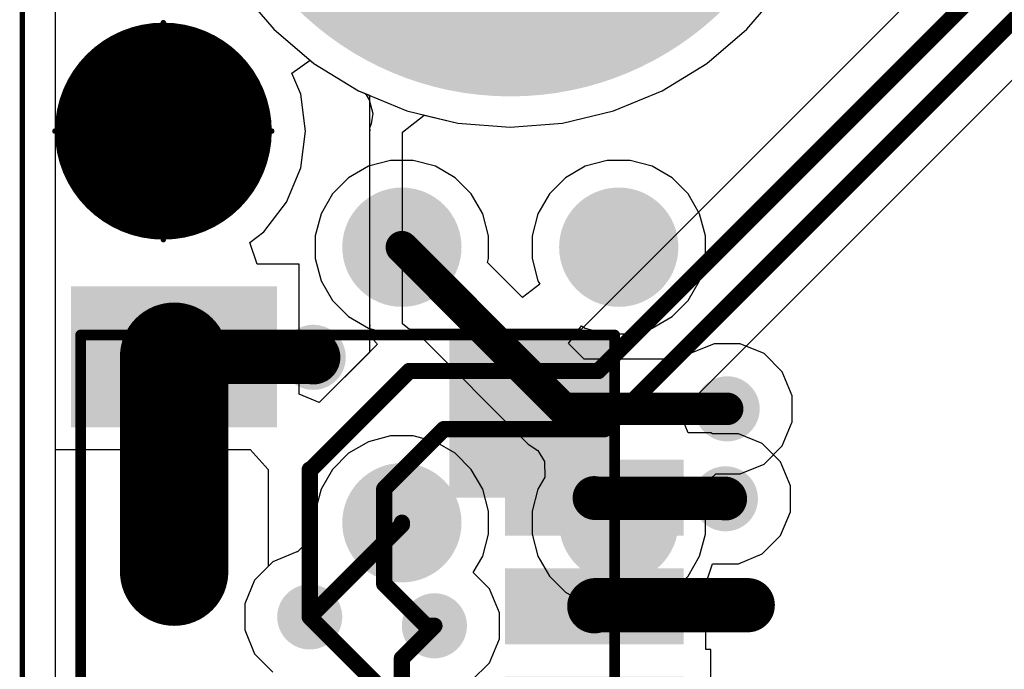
# Model space of a CAD drawing. Header units: inches. Extents: x 0 to 41, y 0 to 25.4.
# Tile 2 of 10: x 0 to 9.1, y 12.6 to 18.6. Entities that reach past the tile are written whole.
import ezdxf

# ---------------------------------------------------------------- set-up
doc = ezdxf.new("R2010")
doc.units = ezdxf.units.IN
for name, color, linetype in [('Board', 56, 'Continuous'), ('BOTTOM', 5, 'Continuous'), ('Bottom Solder', 6, 'Continuous'), ('TOP', 1, 'Continuous'), ('Top Assembly', 56, 'Continuous'), ('Top Solder', 216, 'Continuous'), ('Via Holes', 16, 'Continuous')]:
    doc.layers.add(name, color=color, linetype=linetype)

# ---------------------------------------------------------------- blocks, each defined once
blk = doc.blocks.new('TP_1_00MM_B_1639')
at = {"layer": 'BOTTOM'}
h = blk.add_hatch(color=5, dxfattribs=at)
edge = h.paths.add_edge_path()
edge.add_arc((0, 0), 0.499999, 0, 360)
at = {"layer": 'Bottom Solder'}
h = blk.add_hatch(color=6, dxfattribs=at)
edge = h.paths.add_edge_path()
edge.add_arc((0, 0), 0.5499989, 0, 360)
blk = doc.blocks.new('F_____________1___F_________1_1651')
at = {"layer": 'TOP'}
h = blk.add_hatch(color=1, dxfattribs=at)
edge = h.paths.add_edge_path()
edge.add_arc((0, 0), 0.499999, 0, 360)
at = {"layer": 'Top Solder'}
h = blk.add_hatch(color=216, dxfattribs=at)
edge = h.paths.add_edge_path()
edge.add_arc((0, 0), 0.999998, 0, 360)
at = {"layer": 'TOP'}
for points, const_width in [([(0.499999, 0, 1), (-0.499999, 0, 1)], 1.00000054), ([(-0.7499985, 0, 1), (-0.2499995, 0, 1)], 0.499999), ([(0.2499995, 0, 1), (0.7499985, 0, 1)], 0.499999)]:
    blk.add_lwpolyline(points, format="xyb", close=True, dxfattribs=dict(at, const_width=const_width))
at = {"layer": 'Top Assembly', "const_width": 0.0499999}
for points in [[(0, 0), (0, 1.00000054)], [(0, 0), (-1.00000054, 0)], [(0, -1.00000054), (0, 0)], [(1.00000054, 0), (0, 0)]]:
    blk.add_lwpolyline(points, dxfattribs=at)
at = {"layer": 'Top Assembly'}
for points, const_width in [([(-0.01249934, 1.00000054, 1), (0.01249934, 1.00000054, 1)], 0.02499868), ([(0.499999, 0, 1), (-0.499999, 0, 1)], 0.0499999), ([(-1.01249988, 0, 1), (-0.9875012, 0, 1)], 0.02499868), ([(-0.5124983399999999, 0, 1), (-0.4874996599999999, 0, 1)], 0.02499868), ([(-0.01249934, 0, 1), (0.01249934, 0, 1)], 0.02499868), ([(-0.01249934, 0, 1), (0.01249934, 0, 1)], 0.02499868), ([(-0.01249934, 0, 1), (0.01249934, 0, 1)], 0.02499868), ([(-0.01249934, 0, 1), (0.01249934, 0, 1)], 0.02499868), ([(0.4874996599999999, 0, 1), (0.5124983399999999, 0, 1)], 0.02499868), ([(0.9875012, 0, 1), (1.01249988, 0, 1)], 0.02499868), ([(-0.01249934, -1.00000054, 1), (0.01249934, -1.00000054, 1)], 0.02499868)]:
    blk.add_lwpolyline(points, format="xyb", close=True, dxfattribs=dict(at, const_width=const_width))
blk = doc.blocks.new('SM04B_SRSS_TB_LF__SN__F_________1_1653')
at = {"layer": 'TOP'}
for points in [[(-3.39999701, 2.83750131), (-2.19999687, 2.83750131), (-2.19999687, 1.03750237), (-3.39999701, 1.03750237)], [(2.20000195, 2.83750131), (3.40000209, 2.83750131), (3.40000209, 1.03750237), (2.20000195, 1.03750237)], [(-1.7999964, -1.16249958), (-1.1999976, -1.16249958), (-1.1999976, -2.71249902), (-1.7999964, -2.71249902)], [(-0.7999984, -1.16249958), (-0.1999996, -1.16249958), (-0.1999996, -2.71249902), (-0.7999984, -2.71249902)], [(0.20000468, -1.16249958), (0.80000348, -1.16249958), (0.80000348, -2.71249902), (0.20000468, -2.71249902)], [(1.20000522, -1.16249958), (1.80000402, -1.16249958), (1.80000402, -2.71249902), (1.20000522, -2.71249902)]]:
    blk.add_hatch(color=1, dxfattribs=at).paths.add_polyline_path(points)
at = {"layer": 'Top Assembly'}
blk.add_hatch(color=56, dxfattribs=at).paths.add_polyline_path([(1.49999954, -2.12499702), (2.99999654, -2.12499702), (2.99999654, -0.6000013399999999), (1.49999954, -0.6000013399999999)])
at = {"layer": 'Top Solder'}
for points in [[(-3.449996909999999, 2.887501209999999), (-2.14999697, 2.887501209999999), (-2.14999697, 0.9875024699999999), (-3.449996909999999, 0.9875024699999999)], [(2.15000205, 2.887501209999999), (3.45000199, 2.887501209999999), (3.45000199, 0.9875024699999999), (2.15000205, 0.9875024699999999)], [(-1.8499963, -1.11249968), (-1.1499977, -1.11249968), (-1.1499977, -2.76249892), (-1.8499963, -2.76249892)], [(-0.8499983, -1.11249968), (-0.1499997, -1.11249968), (-0.1499997, -2.76249892), (-0.8499983, -2.76249892)], [(0.15000478, -1.11249968), (0.85000338, -1.11249968), (0.85000338, -2.76249892), (0.15000478, -2.76249892)], [(1.15000532, -1.11249968), (1.85000392, -1.11249968), (1.85000392, -2.76249892), (1.15000532, -2.76249892)]]:
    blk.add_hatch(color=216, dxfattribs=at).paths.add_polyline_path(points)
at = {"layer": 'Top Assembly', "const_width": 0.0999998}
for points in [[(-2.99999908, 2.79999948), (-2.99999908, -2.12499702)], [(-2.99999908, 2.79999948), (0.67499484, 2.79999948)], [(0.67499484, 2.79999948), (2.99999654, 2.79999948)], [(2.99999654, 2.79999948), (2.99999654, -2.12499448)], [(-2.99999908, -2.12499702), (0, -2.12499702)], [(2.99999654, -2.12499448), (0, -2.12499702)]]:
    blk.add_lwpolyline(points, dxfattribs=at)
at = {"layer": 'Top Assembly', "const_width": 0.0499999}
for points in [[(-3.02499776, 2.79999948, 1), (-2.9750004, 2.79999948, 1)], [(-3.02499776, 2.79999948, 1), (-2.9750004, 2.79999948, 1)], [(0.6499961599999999, 2.79999948, 1), (0.69999352, 2.79999948, 1)], [(0.6499961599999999, 2.79999948, 1), (0.69999352, 2.79999948, 1)], [(2.97499786, 2.79999948, 1), (3.02499522, 2.79999948, 1)], [(2.97499786, 2.79999948, 1), (3.02499522, 2.79999948, 1)], [(-3.02499776, -2.12499702, 1), (-2.9750004, -2.12499702, 1)], [(-3.02499776, -2.12499702, 1), (-2.9750004, -2.12499702, 1)], [(-0.02499868, -2.12499702, 1), (0.02499868, -2.12499702, 1)], [(-0.02499868, -2.12499702, 1), (0.02499868, -2.12499702, 1)], [(2.97499786, -2.12499448, 1), (3.02499522, -2.12499448, 1)], [(2.97499786, -2.12499448, 1), (3.02499522, -2.12499448, 1)]]:
    blk.add_lwpolyline(points, format="xyb", close=True, dxfattribs=at)
blk = doc.blocks.new('TP_1_00MM_B_1665')
at = {"layer": 'BOTTOM'}
h = blk.add_hatch(color=5, dxfattribs=at)
edge = h.paths.add_edge_path()
edge.add_arc((0, 0), 0.499999, 0, 360)
at = {"layer": 'Bottom Solder'}
h = blk.add_hatch(color=6, dxfattribs=at)
edge = h.paths.add_edge_path()
edge.add_arc((0, 0), 0.5499989, 0, 360)
blk = doc.blocks.new('TP_1_00MM_B_1667')
at = {"layer": 'BOTTOM'}
h = blk.add_hatch(color=5, dxfattribs=at)
edge = h.paths.add_edge_path()
edge.add_arc((0, 0), 0.499999, 0, 360)
at = {"layer": 'Bottom Solder'}
h = blk.add_hatch(color=6, dxfattribs=at)
edge = h.paths.add_edge_path()
edge.add_arc((0, 0), 0.5499989, 0, 360)
blk = doc.blocks.new('TP_1_00MM_B_1668')
at = {"layer": 'BOTTOM'}
h = blk.add_hatch(color=5, dxfattribs=at)
edge = h.paths.add_edge_path()
edge.add_arc((0, 0), 0.499999, 0, 360)
at = {"layer": 'Bottom Solder'}
h = blk.add_hatch(color=6, dxfattribs=at)
edge = h.paths.add_edge_path()
edge.add_arc((0, 0), 0.5499989, 0, 360)

msp = doc.modelspace()

# ---------------------------------------------------------------- hatches: boundary and pattern name
at = {"layer": 'BOTTOM'}
h = msp.add_hatch(color=5, dxfattribs=at)
edge = h.paths.add_edge_path()
edge.add_arc((2.6827607, 15.47495508), 0.2999994, 0, 360)
h = msp.add_hatch(color=5, dxfattribs=at)
edge = h.paths.add_edge_path()
edge.add_arc((6.4999997, 15.00000048), 0.2999994, 0, 360)
h = msp.add_hatch(color=5, dxfattribs=at)
edge = h.paths.add_edge_path()
edge.add_arc((6.483797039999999, 14.17077938), 0.2999994, 0, 360)
h = msp.add_hatch(color=5, dxfattribs=at)
edge = h.paths.add_edge_path()
edge.add_arc((2.65002518, 13.08165786), 0.2999994, 0, 360)
h = msp.add_hatch(color=5, dxfattribs=at)
edge = h.paths.add_edge_path()
edge.add_arc((3.80000002, 12.9999994), 0.2999994, 0, 360)
at = {"layer": 'Bottom Solder'}
h = msp.add_hatch(color=6, dxfattribs=at)
edge = h.paths.add_edge_path()
edge.add_arc((4.500013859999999, 20.68000944), 2.79999948, 0, 360)
at = {"layer": 'TOP'}
h = msp.add_hatch(color=1, dxfattribs=at)
edge = h.paths.add_edge_path()
edge.add_arc((2.6827607, 15.47495508), 0.2999994, 0, 360)
h = msp.add_hatch(color=1, dxfattribs=at)
edge = h.paths.add_edge_path()
edge.add_arc((6.4999997, 15.00000048), 0.2999994, 0, 360)
h = msp.add_hatch(color=1, dxfattribs=at)
edge = h.paths.add_edge_path()
edge.add_arc((6.483797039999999, 14.17077938), 0.2999994, 0, 360)
h = msp.add_hatch(color=1, dxfattribs=at)
edge = h.paths.add_edge_path()
edge.add_arc((2.65002518, 13.08165786), 0.2999994, 0, 360)
h = msp.add_hatch(color=1, dxfattribs=at)
edge = h.paths.add_edge_path()
edge.add_arc((3.80000002, 12.9999994), 0.2999994, 0, 360)
at = {"layer": 'Top Solder'}
h = msp.add_hatch(color=216, dxfattribs=at)
edge = h.paths.add_edge_path()
edge.add_arc((4.500013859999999, 20.68000944), 2.79999948, 0, 360)
at = {"layer": 'Via Holes'}
h = msp.add_hatch(color=7, dxfattribs=at)
edge = h.paths.add_edge_path()
edge.add_arc((2.6827607, 15.47495508), 0.1499997, 0, 360)
h = msp.add_hatch(color=7, dxfattribs=at)
edge = h.paths.add_edge_path()
edge.add_arc((6.4999997, 15.00000048), 0.1499997, 0, 360)
h = msp.add_hatch(color=7, dxfattribs=at)
edge = h.paths.add_edge_path()
edge.add_arc((6.483797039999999, 14.17077938), 0.1499997, 0, 360)
h = msp.add_hatch(color=7, dxfattribs=at)
edge = h.paths.add_edge_path()
edge.add_arc((2.65002518, 13.08165786), 0.1499997, 0, 360)
h = msp.add_hatch(color=7, dxfattribs=at)
edge = h.paths.add_edge_path()
edge.add_arc((3.80000002, 12.9999994), 0.1499997, 0, 360)

# ---------------------------------------------------------------- linework, layer by layer
at = {"layer": 'Board', "const_width": 0.0499999}
msp.add_lwpolyline([(1.27e-05, 4.50000116), (1.27e-05, 20.86002178)], dxfattribs=at)
at = {"layer": 'BOTTOM'}
for p, q in [((0.3058795, 4.50000116), (0.30587696, 20.86002178)), ((2.00459594, 18.8669803), (2.31893872, 18.4989343)), ((6.681089, 18.4989343), (6.99543178, 18.8669803)), ((2.31893872, 18.4989343), (2.68698472, 18.18459152)), ((6.313043, 18.18459152), (6.681089, 18.4989343)), ((2.68698472, 18.18459152), (3.0996763, 17.93169388)), ((5.90035142, 17.93169388), (6.313043, 18.18459152)), ((3.0996763, 17.93169388), (3.54684838, 17.74646946)), ((5.453179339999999, 17.74646946), (5.90035142, 17.93169388)), ((3.54684838, 17.74646946), (4.01749006, 17.63347756)), ((4.982537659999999, 17.63347756), (5.453179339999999, 17.74646946)), ((4.01749006, 17.63347756), (4.500013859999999, 17.59550202)), ((4.500013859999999, 17.59550202), (4.982537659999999, 17.63347756)), ((3.39470492, 17.2900086), (3.19123822, 17.23549004)), ((3.60534712, 17.2900086), (3.39470492, 17.2900086)), ((3.80881382, 17.23549004), (3.60534712, 17.2900086)), ((5.39470346, 17.2900086), (5.19123676, 17.23549004)), ((5.605345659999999, 17.2900086), (5.39470346, 17.2900086)), ((5.808812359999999, 17.23549004), (5.605345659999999, 17.2900086)), ((3.19123822, 17.23549004), (3.00881542, 17.13016894)), ((3.99123662, 17.13016894), (3.80881382, 17.23549004)), ((5.19123676, 17.23549004), (5.008813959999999, 17.13016894)), ((5.99123516, 17.13016894), (5.808812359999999, 17.23549004)), ((3.00881542, 17.13016894), (2.85986728, 16.9812208)), ((4.140184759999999, 16.9812208), (3.99123662, 17.13016894)), ((5.008813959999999, 17.13016894), (4.85986582, 16.9812208)), ((6.140183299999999, 16.9812208), (5.99123516, 17.13016894)), ((2.85986728, 16.9812208), (2.75454618, 16.798798)), ((4.24550586, 16.798798), (4.140184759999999, 16.9812208)), ((4.85986582, 16.9812208), (4.754544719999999, 16.798798)), ((6.2455044, 16.798798), (6.140183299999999, 16.9812208)), ((2.75454618, 16.798798), (2.70002762, 16.5953313)), ((4.30002442, 16.5953313), (4.24550586, 16.798798)), ((4.754544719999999, 16.798798), (4.700026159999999, 16.5953313)), ((6.30002296, 16.5953313), (6.2455044, 16.798798)), ((2.70002762, 16.5953313), (2.70002762, 16.3846891)), ((4.30002442, 16.3846891), (4.30002442, 16.5953313)), ((4.700026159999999, 16.5953313), (4.700026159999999, 16.3846891)), ((6.30002296, 16.3846891), (6.30002296, 16.5953313)), ((2.70002762, 16.3846891), (2.75454618, 16.1812224)), ((4.29034194, 16.3485576), (4.30002442, 16.3846891)), ((4.61366362, 16.02523592), (4.29034194, 16.3485576)), ((4.700026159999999, 16.3846891), (4.754544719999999, 16.1812224)), ((6.2455044, 16.1812224), (6.30002296, 16.3846891)), ((2.75454618, 16.1812224), (2.85986728, 15.9987996)), ((4.754544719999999, 16.1812224), (4.773701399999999, 16.14803984)), ((6.140183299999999, 15.9987996), (6.2455044, 16.1812224)), ((4.773701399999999, 16.14803984), (4.61366362, 16.02523592)), ((2.85986728, 15.9987996), (3.00881542, 15.84985146)), ((5.99123516, 15.84985146), (6.140183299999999, 15.9987996)), ((3.00881542, 15.84985146), (3.19123822, 15.74453036)), ((5.808812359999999, 15.74453036), (5.99123516, 15.84985146)), ((3.19123822, 15.74453036), (3.39470492, 15.6900118)), ((5.03525028, 15.60364926), (5.1580542, 15.76368704)), ((5.1580542, 15.76368704), (5.19123676, 15.74453036)), ((5.19123676, 15.74453036), (5.39470346, 15.6900118)), ((5.605345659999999, 15.6900118), (5.808812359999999, 15.74453036)), ((3.39470492, 15.6900118), (3.60534712, 15.6900118)), ((3.60534712, 15.6900118), (3.64147862, 15.69969428)), ((3.64147862, 15.69969428), (4.66560408, 14.67556882)), ((5.39470346, 15.6900118), (5.605345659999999, 15.6900118)), ((5.18008362, 15.45881592), (5.03525028, 15.60364926)), ((6.38065272, 15.59999928), (6.16012738, 15.5086558)), ((6.61934668, 15.59999928), (6.38065272, 15.59999928)), ((6.839872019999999, 15.5086558), (6.61934668, 15.59999928)), ((6.1102875, 15.45881592), (5.18008362, 15.45881592)), ((6.16012738, 15.5086558), (6.1102875, 15.45881592)), ((7.008655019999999, 15.3398728), (6.839872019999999, 15.5086558)), ((7.099998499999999, 15.11934746), (7.008655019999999, 15.3398728)), ((7.099998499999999, 14.8806535), (7.099998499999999, 15.11934746)), ((7.008655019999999, 14.66012816), (7.099998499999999, 14.8806535)), ((3.39469222, 14.7500086), (3.19122552, 14.69549004)), ((3.60533442, 14.7500086), (3.39469222, 14.7500086)), ((3.80880112, 14.69549004), (3.60533442, 14.7500086)), ((3.19122552, 14.69549004), (3.00880272, 14.59016894)), ((3.991223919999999, 14.59016894), (3.80880112, 14.69549004)), ((4.66560408, 14.67556882), (4.75298516, 14.61718184)), ((6.839872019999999, 14.49134516), (7.008655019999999, 14.66012816)), ((3.00880272, 14.59016894), (2.85985458, 14.4412208)), ((4.14017206, 14.4412208), (3.991223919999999, 14.59016894)), ((4.75298516, 14.61718184), (4.81597716, 14.51347618)), ((2.85985458, 14.4412208), (2.75453348, 14.258798)), ((4.24549316, 14.258798), (4.14017206, 14.4412208)), ((4.81597716, 14.51347618), (4.81943918, 14.37119808)), ((6.61934668, 14.40000168), (6.839872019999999, 14.49134516)), ((4.81943918, 14.37119808), (4.754544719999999, 14.258798)), ((6.30141488, 14.31163508), (6.39492244, 14.40000168)), ((6.39492244, 14.40000168), (6.61934668, 14.40000168)), ((2.75453348, 14.258798), (2.70001492, 14.0553313)), ((4.30001172, 14.0553313), (4.24549316, 14.258798)), ((4.754544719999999, 14.258798), (4.700026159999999, 14.0553313)), ((6.251321, 14.2370937), (6.30141488, 14.31163508)), ((6.30002296, 14.0553313), (6.251321, 14.2370937)), ((2.70001492, 14.0553313), (2.70001492, 13.84469164)), ((4.30001172, 13.8446891), (4.30001172, 14.0553313)), ((4.700026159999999, 14.0553313), (4.700026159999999, 13.8446891)), ((6.30002296, 13.8446891), (6.30002296, 14.0553313)), ((2.70001492, 13.84469164), (2.53664212, 13.68165666)), ((4.24549316, 13.6412224), (4.30001172, 13.8446891)), ((4.700026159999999, 13.8446891), (4.754544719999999, 13.6412224)), ((6.2455044, 13.6412224), (6.30002296, 13.8446891)), ((2.5306782, 13.68165666), (2.31015286, 13.59031318)), ((2.53664212, 13.68165666), (2.5306782, 13.68165666)), ((4.1583102, 13.49021686), (4.24549316, 13.6412224)), ((4.754544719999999, 13.6412224), (4.85986582, 13.4587996)), ((6.140183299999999, 13.4587996), (6.2455044, 13.6412224)), ((2.31015286, 13.59031318), (2.14136986, 13.42153018)), ((4.30865534, 13.33987172), (4.1583102, 13.49021686)), ((4.85986582, 13.4587996), (5.008813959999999, 13.30985146)), ((5.99123516, 13.30985146), (6.140183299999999, 13.4587996)), ((2.14136986, 13.42153018), (2.05002638, 13.20100484)), ((4.39999882, 13.11934638), (4.30865534, 13.33987172)), ((5.008813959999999, 13.30985146), (5.19123676, 13.20453036)), ((5.808812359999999, 13.20453036), (5.99123516, 13.30985146)), ((2.05002638, 13.20100484), (2.05002638, 12.96231088)), ((5.19123676, 13.20453036), (5.39470346, 13.1500118)), ((5.605345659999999, 13.1500118), (5.808812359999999, 13.20453036)), ((4.39999882, 12.88065242), (4.39999882, 13.11934638)), ((5.39470346, 13.1500118), (5.605345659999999, 13.1500118)), ((2.05002638, 12.96231088), (2.14136986, 12.74178554)), ((4.30865534, 12.66012708), (4.39999882, 12.88065242)), ((2.14136986, 12.74178554), (2.31015286, 12.57300254)), ((4.139872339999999, 12.49134408), (4.30865534, 12.66012708))]:
    msp.add_line(p, q, dxfattribs=at)
for points, const_width in [([(3.50002602, 16.4900102), (4.99003574, 15.00000048)], 0.2999994), ([(4.99003574, 15.00000048), (6.4999997, 15.00000048)], 0.2999994), ([(2.65002518, 13.08165786), (3.50001332, 13.931646)], 0.1499997), ([(3.50001332, 13.931646), (3.50001332, 13.9500102)], 0.1499997), ([(3.50001332, 12.7000127), (3.80000002, 12.9999994)], 0.1499997), ([(3.50001332, 10.69998622), (3.50001332, 12.7000127)], 0.1499997)]:
    msp.add_lwpolyline(points, dxfattribs=dict(at, const_width=const_width))
for points, const_width in [([(3.42502744, 16.4900102, 1), (3.5750246, 16.4900102, 1)], 0.1499997), ([(4.91503716, 15.00000048, 1), (5.06503432, 15.00000048, 1)], 0.1499997), ([(4.91503716, 15.00000048, 1), (5.06503432, 15.00000048, 1)], 0.1499997), ([(6.425001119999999, 15.00000048, 1), (6.574998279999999, 15.00000048, 1)], 0.1499997), ([(3.46251276, 13.9500102, 1), (3.53751388, 13.9500102, 1)], 0.07499858), ([(3.46251276, 13.931646, 1), (3.53751388, 13.931646, 1)], 0.07499858), ([(3.46251276, 13.931646, 1), (3.53751388, 13.931646, 1)], 0.07499858), ([(2.61252462, 13.08165786, 1), (2.68752574, 13.08165786, 1)], 0.07499858), ([(3.76249946, 12.9999994, 1), (3.837500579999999, 12.9999994, 1)], 0.07499858), ([(3.46251276, 12.7000127, 1), (3.53751388, 12.7000127, 1)], 0.07499858), ([(3.46251276, 12.7000127, 1), (3.53751388, 12.7000127, 1)], 0.07499858)]:
    msp.add_lwpolyline(points, format="xyb", close=True, dxfattribs=dict(at, const_width=const_width))
at = {"layer": 'TOP'}
for p, q in [((8.917084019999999, 19.49390564), (5.15459218, 15.7314138)), ((6.681089, 18.4989343), (6.99543178, 18.8669803)), ((6.063167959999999, 14.964791), (9.589607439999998, 18.49123048)), ((6.313043, 18.18459152), (6.681089, 18.4989343)), ((2.4863806, 18.09290768), (2.65278108, 18.21380406)), ((2.4863806, 18.09290768), (2.65278108, 18.21380406)), ((2.65278108, 18.21380406), (2.68698472, 18.18459152)), ((2.65278108, 18.21380406), (2.68698472, 18.18459152)), ((2.68698472, 18.18459152), (3.0996763, 17.93169388)), ((2.68698472, 18.18459152), (3.0996763, 17.93169388)), ((5.90035142, 17.93169388), (6.313043, 18.18459152)), ((2.56653538, 17.8993927), (2.4863806, 18.09290768)), ((2.56653538, 17.8993927), (2.4863806, 18.09290768)), ((2.61121398, 17.56002584), (2.56653538, 17.8993927)), ((2.61121398, 17.56002584), (2.56653538, 17.8993927)), ((3.0996763, 17.93169388), (3.15444378, 17.90900914)), ((3.0996763, 17.93169388), (3.20001392, 17.89013186)), ((3.15444378, 17.90900914), (3.16923166, 17.89601958)), ((3.16923166, 17.89601958), (3.19669922, 17.84959092)), ((3.20001392, 17.89013186), (3.20001392, 15.52071318)), ((5.453179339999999, 17.74646946), (5.90035142, 17.93169388)), ((3.19669922, 17.84959092), (3.23265546, 17.7225452)), ((3.23265546, 17.7225452), (3.2232981, 17.6676685)), ((3.505890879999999, 17.55061768), (3.70589302, 17.70828564)), ((3.70589302, 17.70828564), (4.01749006, 17.63347756)), ((4.982537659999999, 17.63347756), (5.453179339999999, 17.74646946)), ((3.21511168, 17.62651034), (3.202132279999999, 17.58657138)), ((3.2232981, 17.6676685), (3.21511168, 17.62651034)), ((4.01749006, 17.63347756), (4.500013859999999, 17.59550202)), ((4.500013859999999, 17.59550202), (4.982537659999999, 17.63347756)), ((2.56653538, 17.22065898), (2.61121398, 17.56002584)), ((2.56653538, 17.22065898), (2.61121398, 17.56002584)), ((3.20355976, 17.5684434), (3.20001392, 17.55061768)), ((3.20001392, 17.55061768), (3.20001392, 15.78327806)), ((3.202132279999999, 17.58657138), (3.20355976, 17.5684434)), ((3.505890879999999, 15.78327806), (3.505890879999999, 17.55061768)), ((2.43554504, 16.90441882), (2.56653538, 17.22065898)), ((2.43554504, 16.90441882), (2.56653538, 17.22065898)), ((2.22716852, 16.63285726), (2.43554504, 16.90441882)), ((2.22716852, 16.63285726), (2.43554504, 16.90441882)), ((2.09834988, 16.53401062), (2.22716852, 16.63285726)), ((2.09834988, 16.53401062), (2.22716852, 16.63285726)), ((2.16624154, 16.33401102), (2.09834988, 16.53401062)), ((2.16624154, 16.33401102), (2.09834988, 16.53401062)), ((2.55349756, 16.33401102), (2.16624154, 16.33401102)), ((2.55349756, 16.33401102), (2.16624154, 16.33401102)), ((2.55349756, 15.58001202), (2.55349756, 16.33401102)), ((2.55349756, 15.58001202), (2.55349756, 16.33401102)), ((3.20001392, 15.78327806), (3.20297302, 15.76840382)), ((3.20297302, 15.76840382), (3.20148458, 15.75329336)), ((3.20148458, 15.75329336), (3.2145351, 15.71027592)), ((3.2145351, 15.71027592), (3.2232981, 15.6662247)), ((3.56908862, 15.7314138), (3.505890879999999, 15.78327806)), ((5.15459218, 15.7314138), (3.56908862, 15.7314138)), ((3.2232981, 15.6662247), (3.23172582, 15.65360852)), ((3.23172582, 15.65360852), (3.23613272, 15.63908734)), ((3.23613272, 15.63908734), (3.2646366, 15.60435284)), ((1.39949936, 15.48001222), (1.39949936, 15.58001202)), ((1.39949936, 15.58001202), (2.55349756, 15.58001202)), ((1.39949936, 15.48001222), (1.39949936, 15.58001202)), ((1.39949936, 15.58001202), (2.55349756, 15.58001202)), ((3.27225406, 15.59295332), (2.73827494, 15.0589742)), ((3.2646366, 15.60435284), (3.27225406, 15.59295332)), ((1.29949956, 14.62601342), (1.29949956, 15.48001222)), ((1.29949956, 15.48001222), (1.39949936, 15.48001222)), ((1.29949956, 14.62601342), (1.29949956, 15.48001222)), ((1.29949956, 15.48001222), (1.39949936, 15.48001222)), ((3.20001392, 15.52071318), (2.73827494, 15.0589742)), ((2.55349756, 15.38001242), (1.49949916, 15.38001242)), ((1.49949916, 15.38001242), (1.49949916, 14.62601342)), ((2.55349756, 15.38001242), (1.49949916, 15.38001242)), ((1.49949916, 15.38001242), (1.49949916, 14.62601342)), ((2.55349756, 15.13550948), (2.55349756, 15.38001242)), ((2.55349756, 15.13550948), (2.55349756, 15.38001242)), ((2.73827494, 15.0589742), (2.55349756, 15.13550948)), ((2.73827494, 15.0589742), (2.55349756, 15.13550948)), ((6.13970324, 14.78001362), (6.063167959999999, 14.964791)), ((6.34949962, 14.78001362), (6.13970324, 14.78001362)), ((6.363754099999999, 14.77049116), (6.34949962, 14.78001616)), ((6.34949962, 14.78001616), (6.34949962, 14.78001362)), ((6.364450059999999, 14.77077818), (6.363754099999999, 14.77049116)), ((6.603144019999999, 14.77077818), (6.364450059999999, 14.77077818)), ((6.82366936, 14.6794347), (6.603144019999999, 14.77077818)), ((0.3058795, 10.73401206), (0.30587696, 14.62601342)), ((0.30587696, 14.62601342), (1.29949956, 14.62601342)), ((0.3058795, 10.73401206), (0.30587696, 14.62601342)), ((0.30587696, 14.62601342), (1.29949956, 14.62601342)), ((1.49949916, 14.62601342), (2.1010753, 14.62601342)), ((1.49949916, 14.62601342), (2.1010753, 14.62601342)), ((2.1010753, 14.62601342), (2.26768152, 14.44000668)), ((2.1010753, 14.62601342), (2.26768152, 14.44000668)), ((6.992452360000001, 14.5106517), (6.82366936, 14.6794347)), ((2.26768152, 14.44000668), (2.26768152, 13.54784184)), ((2.26768152, 14.44000668), (2.26768152, 13.54784184)), ((7.08379584, 14.29012636), (6.992452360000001, 14.5106517)), ((7.08379584, 14.0514324), (7.08379584, 14.29012636)), ((6.992452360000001, 13.83090706), (7.08379584, 14.0514324)), ((6.82366936, 13.66212406), (6.992452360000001, 13.83090706)), ((6.603144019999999, 13.57078058), (6.82366936, 13.66212406)), ((2.26768152, 13.54784184), (2.14136986, 13.42153018)), ((2.26768152, 13.54784184), (2.14136986, 13.42153018)), ((6.30350022, 13.3860032), (6.364452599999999, 13.57078058)), ((6.364452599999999, 13.57078058), (6.603144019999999, 13.57078058)), ((2.14136986, 13.42153018), (2.05002638, 13.20100484)), ((2.14136986, 13.42153018), (2.05002638, 13.20100484)), ((6.30350022, 13.28001408), (6.30350022, 13.3860032)), ((5.274500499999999, 13.08001448), (5.274500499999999, 13.28001408)), ((5.274500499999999, 13.28001408), (6.30350022, 13.28001408)), ((2.05002638, 13.20100484), (2.05002638, 12.96231088)), ((2.05002638, 13.20100484), (2.05002638, 12.96231088)), ((6.30350022, 13.08001448), (5.274500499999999, 13.08001448)), ((6.30350022, 12.78001), (6.30350022, 13.08001448)), ((2.05002638, 12.96231088), (2.14136986, 12.74178554)), ((2.05002638, 12.96231088), (2.14136986, 12.74178554)), ((2.14136986, 12.74178554), (2.31015286, 12.57300254)), ((2.14136986, 12.74178554), (2.31015286, 12.57300254)), ((6.34949962, 12.78001), (6.30350022, 12.78001)), ((6.34949962, 11.5800124), (6.34949962, 12.78001))]:
    msp.add_line(p, q, dxfattribs=at)
for points, const_width in [([(5.312963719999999, 15.34907014), (9.18744162, 19.22354804)], 0.1499997), ([(5.370659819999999, 14.81299806), (9.431235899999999, 18.87357414)], 0.1499997), ([(1.39949936, 13.49949802), (1.39949936, 15.48001222)], 1.00000054), ([(1.39949936, 15.48001222), (2.67770356, 15.48001222)], 0.499999), ([(2.67770356, 15.48001222), (2.6827607, 15.47495508)], 0.499999), ([(2.66002516, 14.44000922), (3.56908608, 15.34907014)], 0.1499997), ([(3.56908608, 15.34907014), (5.312963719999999, 15.34907014)], 0.1499997), ([(3.3370012, 14.26193998), (3.88805928, 14.81299806)], 0.1499997), ([(3.88805928, 14.81299806), (5.370659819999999, 14.81299806)], 0.1499997), ([(2.65002518, 13.08165786), (2.65002518, 14.44000922)], 0.1499997), ([(5.274500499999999, 14.18001482), (5.27911822, 14.1753971)], 0.3999992), ([(5.27911822, 14.1753971), (6.479179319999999, 14.1753971)], 0.3999992), ([(6.479179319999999, 14.1753971), (6.483797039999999, 14.17077938)], 0.3999992), ([(3.3370012, 13.38553076), (3.3370012, 14.26193998)], 0.1499997), ([(3.3370012, 13.38553076), (3.72253256, 12.9999994)], 0.1499997), ([(5.274500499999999, 13.18001428), (5.28449286, 13.19000664)], 0.499999), ([(5.28449286, 13.19000664), (6.69000694, 13.19000664)], 0.499999), ([(2.65002518, 13.08165786), (3.553673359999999, 12.17800968)], 0.1499997), ([(3.72253256, 12.9999994), (3.80000002, 12.9999994)], 0.1499997)]:
    msp.add_lwpolyline(points, dxfattribs=dict(at, const_width=const_width))
for points, const_width in [([(1.14949986, 15.48001222, 1), (1.64949886, 15.48001222, 1)], 0.499999), ([(1.27450088, 15.48001222, 1), (1.52449784, 15.48001222, 1)], 0.2499995), ([(2.55270508, 15.48001222, 1), (2.80270204, 15.48001222, 1)], 0.2499995), ([(2.55270508, 15.48001222, 1), (2.80270204, 15.48001222, 1)], 0.2499995), ([(2.55776222, 15.47495508, 1), (2.80775918, 15.47495508, 1)], 0.2499995), ([(3.53158552, 15.34907014, 1), (3.60658664, 15.34907014, 1)], 0.07499858), ([(3.53158552, 15.34907014, 1), (3.60658664, 15.34907014, 1)], 0.07499858), ([(5.27546316, 15.34907014, 1), (5.35046428, 15.34907014, 1)], 0.07499858), ([(5.27546316, 15.34907014, 1), (5.35046428, 15.34907014, 1)], 0.07499858), ([(3.85055872, 14.81299806, 1), (3.92555984, 14.81299806, 1)], 0.07499858), ([(3.85055872, 14.81299806, 1), (3.92555984, 14.81299806, 1)], 0.07499858), ([(5.33315926, 14.81299806, 1), (5.408160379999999, 14.81299806, 1)], 0.07499858), ([(5.33315926, 14.81299806, 1), (5.408160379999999, 14.81299806, 1)], 0.07499858), ([(2.61252462, 14.44000922, 1), (2.68752574, 14.44000922, 1)], 0.07499858), ([(2.6225246, 14.44000922, 1), (2.69752572, 14.44000922, 1)], 0.07499858), ([(5.174500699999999, 14.18001482, 1), (5.374500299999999, 14.18001482, 1)], 0.1999996), ([(5.17911842, 14.1753971, 1), (5.37911802, 14.1753971, 1)], 0.1999996), ([(5.17911842, 14.1753971, 1), (5.37911802, 14.1753971, 1)], 0.1999996), ([(6.37917952, 14.1753971, 1), (6.579179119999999, 14.1753971, 1)], 0.1999996), ([(6.37917952, 14.1753971, 1), (6.579179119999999, 14.1753971, 1)], 0.1999996), ([(6.38379724, 14.17077938, 1), (6.58379684, 14.17077938, 1)], 0.1999996), ([(3.29950064, 14.26193998, 1), (3.37450176, 14.26193998, 1)], 0.07499858), ([(3.29950064, 14.26193998, 1), (3.37450176, 14.26193998, 1)], 0.07499858), ([(1.14949986, 13.49949802, 1), (1.64949886, 13.49949802, 1)], 0.499999), ([(3.29950064, 13.38553076, 1), (3.37450176, 13.38553076, 1)], 0.07499858), ([(3.29950064, 13.38553076, 1), (3.37450176, 13.38553076, 1)], 0.07499858), ([(5.15949438, 13.19000664, 1), (5.40949134, 13.19000664, 1)], 0.2499995), ([(5.15949438, 13.19000664, 1), (5.40949134, 13.19000664, 1)], 0.2499995), ([(6.56500846, 13.19000664, 1), (6.81500542, 13.19000664, 1)], 0.2499995), ([(5.14950202, 13.18001428, 1), (5.39949898, 13.18001428, 1)], 0.2499995), ([(2.61252462, 13.08165786, 1), (2.68752574, 13.08165786, 1)], 0.07499858), ([(2.61252462, 13.08165786, 1), (2.68752574, 13.08165786, 1)], 0.07499858), ([(3.685032, 12.9999994, 1), (3.76003312, 12.9999994, 1)], 0.07499858), ([(3.685032, 12.9999994, 1), (3.76003312, 12.9999994, 1)], 0.07499858), ([(3.76249946, 12.9999994, 1), (3.837500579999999, 12.9999994, 1)], 0.07499858)]:
    msp.add_lwpolyline(points, format="xyb", close=True, dxfattribs=dict(at, const_width=const_width))

# ---------------------------------------------------------------- block references
for name, p, rotation in [('F_____________1___F_________1_1651', (1.29999994, 17.56002584), 270), ('TP_1_00MM_B_1639', (3.50002602, 16.4900102), 90), ('SM04B_SRSS_TB_LF__SN__F_________1_1653', (3.3370012, 12.6800102), 90), ('TP_1_00MM_B_1668', (3.50001332, 13.9500102), 90)]:
    msp.add_blockref(name, p, dxfattribs=dict(rotation=rotation))
for name, p in [('TP_1_00MM_B_1667', (5.500024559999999, 16.4900102)), ('TP_1_00MM_B_1665', (5.500024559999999, 13.9500102))]:
    msp.add_blockref(name, p)

doc.saveas('drawing.dxf')
